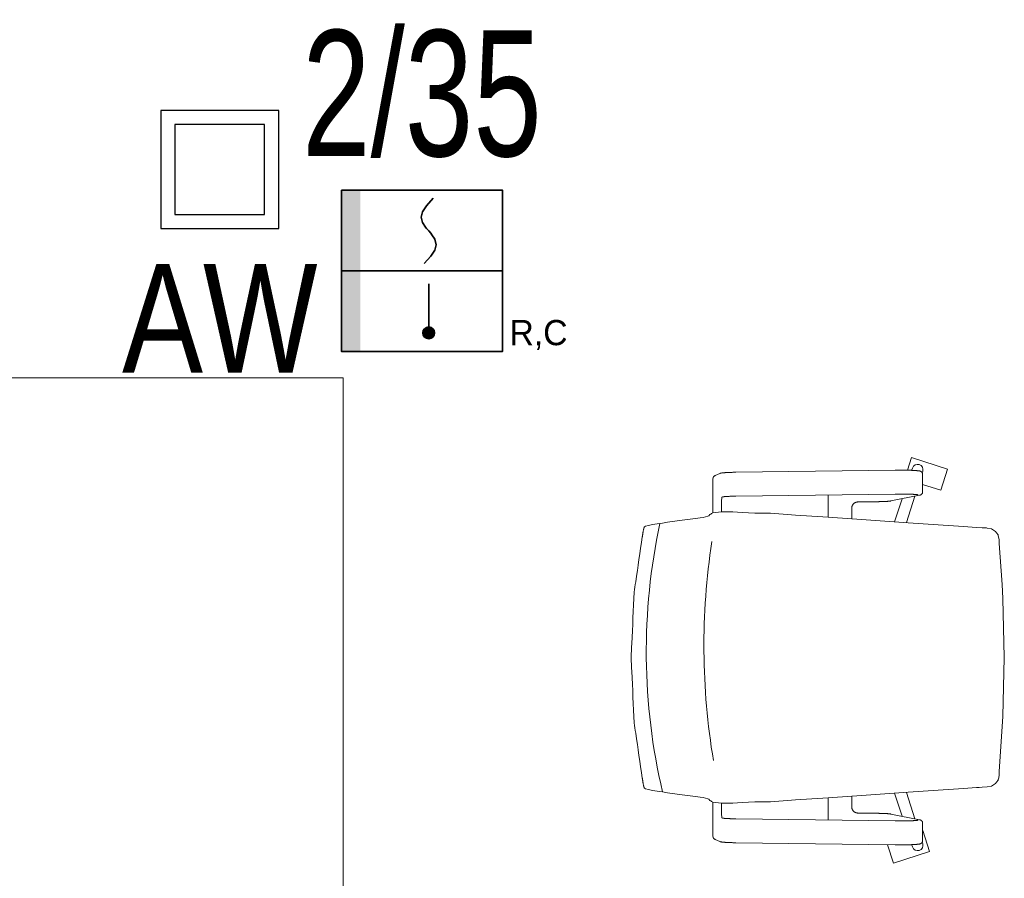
# Model space of a CAD drawing. Header units: millimetres. Extents: x 167773 to 185035, y -114105 to -66770.
# Tile 36 of 114: x 174370 to 174526, y -96586 to -96450. Entities that reach past the tile are written whole.
import ezdxf
from ezdxf.enums import TextEntityAlignment as Align

# ---------------------------------------------------------------- set-up
doc = ezdxf.new("R2010")
doc.units = ezdxf.units.MM
doc.layers.get('0').update_dxf_attribs({"lineweight": 9})
doc.layers.add('c-meble', color=5, linetype='Continuous', lineweight=9)
doc.layers.add('EL_Linia SSP', color=240, linetype='Continuous', lineweight=35)
doc.layers.add('El_Oświetlenie awaryjne', color=1, linetype='Continuous')
doc.styles.add('Arial', font='arial.ttf')
doc.styles.add('arial 0.8', font='arial.ttf', dxfattribs={"width": 0.8})

# ---------------------------------------------------------------- blocks, each defined once
blk = doc.blocks.new('A$C5690186C')
at = {"layer": 'EL_Linia SSP', "lineweight": 5}
h = blk.add_hatch(color=256, dxfattribs=at)
h.set_gradient(color1=(255, 0, 0), color2=(224, 0, 0), one_color=1, name='INVSPHERICAL')
h.paths.add_polyline_path([(-9.8, 0), (-9.8, 12.8), (-12.8, 12.8), (-12.8, 0)])
h.paths.add_polyline_path([(-9.8, -12.8), (-9.8, 0), (-12.8, 0), (-12.8, -12.8)])
at = {"layer": 'EL_Linia SSP'}
blk.add_hatch(color=256, dxfattribs=at).paths.add_polyline_path([(2.02, -9.84, 1), (0.15, -9.84, 1)])
at = {"layer": 'EL_Linia SSP', "color": 1, "linetype": 'Continuous'}
for p, q in [((0.74, 10.35), (1.79, 11.52)), ((-0.1, 8.54), (0.11, 9.39)), ((0.11, 9.39), (0.74, 10.35)), ((0.11, 7.68), (-0.1, 8.54)), ((0.58, 6.96), (0.11, 7.68)), ((0.74, 6.72), (0.58, 6.96)), ((1.07, 6.34), (0.74, 6.72)), ((1.07, 6.34), (1.41, 5.97)), ((1.41, 5.97), (1.57, 5.73)), ((1.57, 5.73), (2.04, 5.01)), ((2.04, 5.01), (2.25, 4.15)), ((2.04, 3.3), (1.41, 2.34)), ((2.25, 4.15), (2.04, 3.3)), ((1.41, 2.34), (0.36, 1.16))]:
    blk.add_line(p, q, dxfattribs=at)
at = {"layer": 'EL_Linia SSP'}
for p, q in [((-12.8, 0), (12.8, 0)), ((1.08, -2.06), (1.08, -9.84))]:
    blk.add_line(p, q, dxfattribs=at)
blk.add_lwpolyline([(-12.8, 12.8), (12.8, 12.8), (12.8, -12.8), (-12.8, -12.8)], close=True, dxfattribs=at)
blk.add_circle((1.08, -9.84), 0.938, dxfattribs=at)
at = {"layer": 'EL_Linia SSP', "color": 1}
blk.add_text('R,C', height=4, dxfattribs=at).set_placement((13.91, -11.8))
blk = doc.blocks.new('AW')
for points in [[(-6.25, -6.25), (6.25, -6.25), (6.25, 6.25), (-6.25, 6.25)], [(-4.75, -4.75), (4.75, -4.75), (4.75, 4.75), (-4.75, 4.75)]]:
    blk.add_lwpolyline(points, close=True)
at = {"style": 'arial 0.8', "width": 0.8}
blk.add_text('AW', height=11.5, dxfattribs=at).set_placement((0, -10), align=Align.TOP_CENTER)

msp = doc.modelspace()

# ---------------------------------------------------------------- linework, layer by layer
at = {"color": 251}
for p, q in [((174511.06, -96521.54), (174511.71, -96519.53)), ((174517.42, -96521.38), (174511.71, -96519.53)), ((174480.5, -96522.39), (174480.45, -96522.41)), ((174480.5, -96522.39), (174481.26, -96522.05)), ((174481.26, -96522.05), (174481.29, -96522.04)), ((174481.29, -96522.04), (174481.32, -96522.03)), ((174481.32, -96522.03), (174481.35, -96522.02)), ((174481.35, -96522.02), (174481.37, -96522.01)), ((174481.37, -96522.01), (174481.42, -96522)), ((174481.42, -96522), (174481.47, -96521.99)), ((174481.47, -96521.99), (174481.56, -96521.97)), ((174481.56, -96521.97), (174481.61, -96521.97)), ((174481.61, -96521.97), (174481.66, -96521.96)), ((174481.66, -96521.96), (174481.72, -96521.95)), ((174481.72, -96521.95), (174481.77, -96521.95)), ((174481.77, -96521.95), (174481.84, -96521.94)), ((174481.84, -96521.94), (174481.9, -96521.94)), ((174481.9, -96521.94), (174481.97, -96521.93)), ((174481.97, -96521.93), (174482.04, -96521.93)), ((174482.04, -96521.93), (174482.12, -96521.92)), ((174482.12, -96521.92), (174482.19, -96521.92)), ((174482.19, -96521.92), (174482.27, -96521.91)), ((174482.27, -96521.91), (174482.36, -96521.91)), ((174482.36, -96521.91), (174482.44, -96521.9)), ((174482.44, -96521.9), (174482.53, -96521.9)), ((174482.53, -96521.9), (174482.63, -96521.9)), ((174482.63, -96521.9), (174482.72, -96521.89)), ((174482.72, -96521.89), (174482.82, -96521.89)), ((174482.82, -96521.89), (174482.92, -96521.88)), ((174482.92, -96521.88), (174483.02, -96521.88)), ((174483.02, -96521.88), (174483.12, -96521.88)), ((174483.12, -96521.88), (174483.23, -96521.88)), ((174483.23, -96521.88), (174483.34, -96521.87)), ((174483.34, -96521.87), (174483.45, -96521.87)), ((174483.45, -96521.87), (174483.56, -96521.87)), ((174483.56, -96521.87), (174483.67, -96521.87)), ((174483.67, -96521.87), (174483.79, -96521.87)), ((174483.79, -96521.87), (174509.08, -96521.53)), ((174509.08, -96521.53), (174509.17, -96521.53)), ((174509.17, -96521.53), (174509.25, -96521.53)), ((174509.25, -96521.53), (174509.34, -96521.53)), ((174509.34, -96521.53), (174509.42, -96521.52)), ((174509.42, -96521.52), (174509.51, -96521.52)), ((174509.51, -96521.52), (174509.6, -96521.52)), ((174509.6, -96521.52), (174509.69, -96521.52)), ((174509.69, -96521.52), (174509.77, -96521.52)), ((174509.77, -96521.52), (174509.86, -96521.52)), ((174509.86, -96521.52), (174509.95, -96521.52)), ((174509.95, -96521.52), (174510.04, -96521.52)), ((174510.04, -96521.52), (174510.13, -96521.52)), ((174510.13, -96521.52), (174510.21, -96521.52)), ((174510.21, -96521.52), (174510.3, -96521.53)), ((174510.3, -96521.53), (174510.39, -96521.53)), ((174510.39, -96521.53), (174510.47, -96521.53)), ((174510.47, -96521.53), (174510.56, -96521.53)), ((174510.56, -96521.53), (174510.64, -96521.53)), ((174510.64, -96521.53), (174510.73, -96521.53)), ((174510.73, -96521.53), (174510.81, -96521.53)), ((174510.81, -96521.53), (174510.9, -96521.53)), ((174510.9, -96521.53), (174510.98, -96521.53)), ((174510.98, -96521.53), (174511.06, -96521.54)), ((174511.06, -96521.54), (174511.14, -96521.54)), ((174511.14, -96521.54), (174511.22, -96521.54)), ((174511.22, -96521.54), (174511.3, -96521.54)), ((174511.3, -96521.54), (174511.38, -96521.54)), ((174511.38, -96521.54), (174511.45, -96521.55)), ((174511.45, -96521.55), (174511.53, -96521.55)), ((174511.53, -96521.55), (174511.6, -96521.55)), ((174511.6, -96521.55), (174511.68, -96521.55)), ((174511.68, -96521.55), (174511.75, -96521.56)), ((174511.72, -96521.56), (174511.84, -96521.19)), ((174511.75, -96521.56), (174511.82, -96521.56)), ((174511.82, -96521.56), (174511.88, -96521.56)), ((174511.88, -96521.56), (174511.95, -96521.57)), ((174511.95, -96521.57), (174512.02, -96521.57)), ((174512.02, -96521.57), (174512.08, -96521.57)), ((174512.08, -96521.57), (174512.14, -96521.58)), ((174512.14, -96521.58), (174512.2, -96521.58)), ((174512.2, -96521.58), (174512.26, -96521.58)), ((174512.26, -96521.58), (174512.32, -96521.59)), ((174512.32, -96521.59), (174512.37, -96521.59)), ((174512.37, -96521.59), (174512.43, -96521.59)), ((174512.43, -96521.59), (174512.48, -96521.6)), ((174512.48, -96521.6), (174512.53, -96521.6)), ((174512.53, -96521.6), (174512.58, -96521.61)), ((174512.58, -96521.61), (174512.62, -96521.61)), ((174512.62, -96521.61), (174512.67, -96521.61)), ((174512.67, -96521.61), (174512.71, -96521.62)), ((174512.71, -96521.62), (174512.75, -96521.62)), ((174512.75, -96521.62), (174512.82, -96521.63)), ((174512.82, -96521.63), (174512.89, -96521.64)), ((174512.89, -96521.64), (174512.96, -96521.65)), ((174512.96, -96521.65), (174513, -96521.66)), ((174513, -96521.66), (174513.04, -96521.67)), ((174513.04, -96521.67), (174513.08, -96521.68)), ((174513.08, -96521.68), (174513.12, -96521.7)), ((174513.12, -96521.7), (174513.14, -96521.71)), ((174513.14, -96521.71), (174513.17, -96521.72)), ((174513.17, -96521.72), (174513.2, -96521.74)), ((174513.2, -96521.74), (174513.22, -96521.75)), ((174513.22, -96521.75), (174513.24, -96521.76)), ((174513.24, -96521.76), (174513.26, -96521.78)), ((174513.26, -96521.78), (174513.29, -96521.79)), ((174513.29, -96521.79), (174513.31, -96521.81)), ((174513.31, -96521.81), (174513.34, -96521.84)), ((174513.34, -96521.84), (174513.36, -96521.87)), ((174513.36, -96521.87), (174513.39, -96521.91)), ((174513.39, -96521.91), (174513.42, -96521.95)), ((174513.42, -96521.94), (174513.49, -96521.73)), ((174513.42, -96521.95), (174513.44, -96521.98)), ((174513.44, -96521.98), (174513.45, -96522)), ((174513.45, -96525.16), (174513.45, -96522.01)), ((174516.34, -96524.71), (174517.42, -96521.38)), ((174480.14, -96523.37), (174480.14, -96528.31)), ((174480.22, -96522.66), (174480.21, -96522.68)), ((174480.23, -96522.63), (174480.22, -96522.66)), ((174480.25, -96522.6), (174480.23, -96522.63)), ((174480.26, -96522.58), (174480.25, -96522.6)), ((174480.27, -96522.56), (174480.26, -96522.58)), ((174480.29, -96522.55), (174480.27, -96522.56)), ((174480.31, -96522.53), (174480.29, -96522.55)), ((174480.33, -96522.5), (174480.31, -96522.53)), ((174480.35, -96522.48), (174480.33, -96522.5)), ((174480.38, -96522.46), (174480.35, -96522.48)), ((174480.41, -96522.43), (174480.38, -96522.46)), ((174480.45, -96522.41), (174480.41, -96522.43)), ((174513.45, -96523.78), (174516.34, -96524.71)), ((174509.09, -96525.32), (174483.8, -96525.66)), ((174498.48, -96525.47), (174498.48, -96529.01)), ((174508.42, -96526.42), (174512.96, -96525.51)), ((174509.25, -96525.32), (174509.09, -96525.32)), ((174509.4, -96525.32), (174509.25, -96525.32)), ((174509.55, -96525.32), (174509.4, -96525.32)), ((174509.71, -96525.32), (174509.55, -96525.32)), ((174509.86, -96525.32), (174509.71, -96525.32)), ((174510.02, -96525.32), (174509.86, -96525.32)), ((174510.17, -96525.32), (174510.02, -96525.32)), ((174510.32, -96525.32), (174510.17, -96525.32)), ((174510.48, -96525.32), (174510.32, -96525.32)), ((174510.63, -96525.32), (174510.48, -96525.32)), ((174510.78, -96525.33), (174510.63, -96525.32)), ((174510.92, -96525.33), (174510.78, -96525.33)), ((174511.07, -96525.33), (174510.92, -96525.33)), ((174511.21, -96525.34), (174511.07, -96525.33)), ((174511.34, -96525.34), (174511.21, -96525.34)), ((174511.48, -96525.34), (174511.34, -96525.34)), ((174511.6, -96525.35), (174511.48, -96525.34)), ((174511.73, -96525.35), (174511.6, -96525.35)), ((174511.85, -96525.36), (174511.73, -96525.35)), ((174511.9, -96525.36), (174511.85, -96525.36)), ((174511.96, -96525.36), (174511.9, -96525.36)), ((174512.01, -96525.37), (174511.96, -96525.36)), ((174512.07, -96525.37), (174512.01, -96525.37)), ((174512.12, -96525.37), (174512.07, -96525.37)), ((174512.17, -96525.38), (174512.12, -96525.37)), ((174512.22, -96525.38), (174512.17, -96525.38)), ((174512.26, -96525.38), (174512.22, -96525.38)), ((174512.31, -96525.38), (174512.26, -96525.38)), ((174512.35, -96525.39), (174512.31, -96525.38)), ((174512.39, -96525.39), (174512.35, -96525.39)), ((174512.43, -96525.39), (174512.39, -96525.39)), ((174512.47, -96525.4), (174512.43, -96525.39)), ((174512.51, -96525.4), (174512.47, -96525.4)), ((174512.54, -96525.4), (174512.51, -96525.4)), ((174512.57, -96525.41), (174512.54, -96525.4)), ((174512.6, -96525.41), (174512.57, -96525.41)), ((174512.63, -96525.41), (174512.6, -96525.41)), ((174512.66, -96525.42), (174512.63, -96525.41)), ((174512.68, -96525.42), (174512.66, -96525.42)), ((174512.7, -96525.42), (174512.68, -96525.42)), ((174512.72, -96525.43), (174512.7, -96525.42)), ((174512.73, -96525.43), (174512.72, -96525.43)), ((174512.74, -96525.43), (174512.73, -96525.43)), ((174512.75, -96525.43), (174512.74, -96525.43)), ((174512.75, -96525.43), (174512.75, -96525.43)), ((174512.96, -96525.51), (174513.03, -96525.5)), ((174513.03, -96525.5), (174513.07, -96525.49)), ((174513.07, -96525.49), (174513.09, -96525.48)), ((174513.09, -96525.48), (174513.11, -96525.47)), ((174513.11, -96525.47), (174513.14, -96525.46)), ((174513.14, -96525.46), (174513.17, -96525.45)), ((174513.17, -96525.45), (174513.2, -96525.43)), ((174513.2, -96525.43), (174513.22, -96525.42)), ((174513.22, -96525.42), (174513.24, -96525.41)), ((174513.24, -96525.41), (174513.26, -96525.4)), ((174513.26, -96525.4), (174513.28, -96525.38)), ((174513.28, -96525.38), (174513.31, -96525.36)), ((174513.31, -96525.36), (174513.33, -96525.33)), ((174513.33, -96525.33), (174513.36, -96525.3)), ((174513.36, -96525.3), (174513.39, -96525.26)), ((174513.39, -96525.26), (174513.41, -96525.24)), ((174513.41, -96525.24), (174513.42, -96525.22)), ((174513.42, -96525.22), (174513.44, -96525.19)), ((174513.44, -96525.19), (174513.45, -96525.17)), ((174481.51, -96527.01), (174481.51, -96528.13)), ((174481.66, -96525.77), (174481.59, -96525.8)), ((174481.66, -96525.77), (174481.66, -96525.77)), ((174481.66, -96525.77), (174481.66, -96525.77)), ((174481.67, -96525.77), (174481.66, -96525.77)), ((174481.69, -96525.76), (174481.67, -96525.77)), ((174481.72, -96525.76), (174481.69, -96525.76)), ((174481.75, -96525.75), (174481.72, -96525.76)), ((174481.78, -96525.75), (174481.75, -96525.75)), ((174481.82, -96525.75), (174481.78, -96525.75)), ((174481.87, -96525.74), (174481.82, -96525.75)), ((174481.92, -96525.74), (174481.87, -96525.74)), ((174481.97, -96525.73), (174481.92, -96525.74)), ((174482.02, -96525.73), (174481.97, -96525.73)), ((174482.08, -96525.72), (174482.02, -96525.73)), ((174482.14, -96525.72), (174482.08, -96525.72)), ((174482.21, -96525.71), (174482.14, -96525.72)), ((174482.28, -96525.71), (174482.21, -96525.71)), ((174482.35, -96525.71), (174482.28, -96525.71)), ((174482.42, -96525.7), (174482.35, -96525.71)), ((174482.5, -96525.7), (174482.42, -96525.7)), ((174482.58, -96525.69), (174482.5, -96525.7)), ((174482.66, -96525.69), (174482.58, -96525.69)), ((174482.74, -96525.69), (174482.66, -96525.69)), ((174482.83, -96525.68), (174482.74, -96525.69)), ((174482.92, -96525.68), (174482.83, -96525.68)), ((174483.01, -96525.68), (174482.92, -96525.68)), ((174483.1, -96525.68), (174483.01, -96525.68)), ((174483.2, -96525.67), (174483.1, -96525.68)), ((174483.3, -96525.67), (174483.2, -96525.67)), ((174483.39, -96525.67), (174483.3, -96525.67)), ((174483.49, -96525.67), (174483.39, -96525.67)), ((174483.59, -96525.66), (174483.49, -96525.67)), ((174483.7, -96525.66), (174483.59, -96525.66)), ((174483.8, -96525.66), (174483.7, -96525.66)), ((174502.34, -96527.08), (174502.31, -96527.12)), ((174502.36, -96527.03), (174502.34, -96527.08)), ((174502.39, -96526.99), (174502.36, -96527.03)), ((174502.42, -96526.95), (174502.39, -96526.99)), ((174502.45, -96526.92), (174502.42, -96526.95)), ((174502.48, -96526.88), (174502.45, -96526.92)), ((174502.52, -96526.84), (174502.48, -96526.88)), ((174502.55, -96526.81), (174502.52, -96526.84)), ((174502.59, -96526.78), (174502.55, -96526.81)), ((174502.63, -96526.75), (174502.59, -96526.78)), ((174502.67, -96526.73), (174502.63, -96526.75)), ((174502.71, -96526.7), (174502.67, -96526.73)), ((174502.75, -96526.68), (174502.71, -96526.7)), ((174502.8, -96526.66), (174502.75, -96526.68)), ((174502.84, -96526.64), (174502.8, -96526.66)), ((174502.88, -96526.63), (174502.84, -96526.64)), ((174502.93, -96526.61), (174502.88, -96526.63)), ((174502.97, -96526.6), (174502.93, -96526.61)), ((174503.02, -96526.59), (174502.97, -96526.6)), ((174503.06, -96526.59), (174503.02, -96526.59)), ((174503.11, -96526.58), (174503.06, -96526.59)), ((174503.16, -96526.58), (174503.11, -96526.58)), ((174503.16, -96526.58), (174506.09, -96526.54)), ((174506.09, -96526.54), (174506.19, -96526.54)), ((174506.19, -96526.54), (174506.29, -96526.54)), ((174506.29, -96526.54), (174506.39, -96526.54)), ((174506.39, -96526.54), (174506.49, -96526.54)), ((174506.49, -96526.54), (174506.58, -96526.53)), ((174506.58, -96526.53), (174506.68, -96526.53)), ((174506.68, -96526.53), (174506.77, -96526.53)), ((174506.77, -96526.53), (174506.86, -96526.53)), ((174506.86, -96526.53), (174506.95, -96526.52)), ((174506.95, -96526.52), (174507.04, -96526.52)), ((174507.04, -96526.52), (174507.13, -96526.52)), ((174507.13, -96526.52), (174507.21, -96526.51)), ((174507.21, -96526.51), (174507.29, -96526.51)), ((174507.29, -96526.51), (174507.37, -96526.51)), ((174507.37, -96526.51), (174507.45, -96526.5)), ((174507.45, -96526.5), (174507.53, -96526.5)), ((174507.53, -96526.5), (174507.6, -96526.5)), ((174507.6, -96526.5), (174507.67, -96526.49)), ((174507.67, -96526.49), (174507.74, -96526.49)), ((174507.74, -96526.49), (174507.81, -96526.48)), ((174507.81, -96526.48), (174507.87, -96526.48)), ((174507.87, -96526.48), (174507.94, -96526.47)), ((174507.94, -96526.47), (174508, -96526.47)), ((174508, -96526.47), (174508.05, -96526.46)), ((174508.05, -96526.46), (174508.11, -96526.46)), ((174508.11, -96526.46), (174508.16, -96526.45)), ((174508.16, -96526.45), (174508.21, -96526.45)), ((174508.21, -96526.45), (174508.25, -96526.44)), ((174508.25, -96526.44), (174508.3, -96526.44)), ((174508.3, -96526.44), (174508.34, -96526.43)), ((174508.34, -96526.43), (174508.42, -96526.42)), ((174508.99, -96529.72), (174510.21, -96526.06)), ((174510.92, -96529.85), (174512.25, -96525.65)), ((174479.67, -96528.59), (174479.52, -96528.76)), ((174479.84, -96528.51), (174479.67, -96528.59)), ((174479.84, -96528.51), (174479.92, -96528.42)), ((174480.15, -96528.31), (174479.92, -96528.42)), ((174481.51, -96528.13), (174480.15, -96528.31)), ((174482.58, -96528.13), (174481.51, -96528.13)), ((174482.58, -96528.13), (174483.33, -96528.17)), ((174483.33, -96528.17), (174484.8, -96528.25)), ((174484.8, -96528.25), (174486.81, -96528.34)), ((174486.81, -96528.34), (174489.18, -96528.38)), ((174489.18, -96528.38), (174489.32, -96528.38)), ((174489.32, -96528.38), (174491.32, -96528.51)), ((174493.3, -96528.65), (174491.32, -96528.51)), ((174498.48, -96529), (174493.3, -96528.65)), ((174502.21, -96527.45), (174502.2, -96527.5)), ((174502.2, -96527.5), (174502.2, -96527.55)), ((174502.2, -96527.55), (174502.2, -96527.6)), ((174502.2, -96527.6), (174502.2, -96529.26)), ((174502.22, -96527.4), (174502.21, -96527.45)), ((174502.23, -96527.35), (174502.22, -96527.4)), ((174502.24, -96527.3), (174502.23, -96527.35)), ((174502.25, -96527.26), (174502.24, -96527.3)), ((174502.27, -96527.21), (174502.25, -96527.26)), ((174502.29, -96527.16), (174502.27, -96527.21)), ((174502.31, -96527.12), (174502.29, -96527.16)), ((174469.9, -96530.3), (174470.56, -96530.17)), ((174470.56, -96530.17), (174471.31, -96530.04)), ((174471.31, -96530.04), (174472.17, -96529.92)), ((174472.17, -96529.92), (174472.93, -96529.79)), ((174472.93, -96529.79), (174474.84, -96529.53)), ((174474.84, -96529.53), (174476.96, -96529.28)), ((174478.11, -96529.11), (174476.96, -96529.28)), ((174478.59, -96529.02), (174478.11, -96529.11)), ((174479.34, -96528.85), (174478.59, -96529.02)), ((174479.52, -96528.76), (174479.34, -96528.85)), ((174502.2, -96529.26), (174498.48, -96529.01)), ((174502.2, -96529.26), (174502.26, -96529.26)), ((174502.26, -96529.26), (174508.19, -96529.67)), ((174508.19, -96529.67), (174511.17, -96529.87)), ((174510.92, -96529.86), (174510.92, -96529.86)), ((174511.17, -96529.87), (174515.14, -96530.14)), ((174515.14, -96530.14), (174519.14, -96530.41)), ((174468.99, -96531.77), (174469, -96531.73)), ((174468.99, -96531.82), (174468.99, -96531.77)), ((174469, -96531.73), (174469.01, -96531.69)), ((174469.01, -96531.65), (174469.02, -96531.61)), ((174469.01, -96531.69), (174469.01, -96531.65)), ((174469.02, -96531.61), (174469.03, -96531.56)), ((174469.03, -96531.52), (174469.04, -96531.48)), ((174469.03, -96531.56), (174469.03, -96531.52)), ((174469.04, -96531.48), (174469.05, -96531.44)), ((174469.05, -96531.41), (174469.06, -96531.37)), ((174469.05, -96531.44), (174469.05, -96531.41)), ((174469.06, -96531.37), (174469.07, -96531.33)), ((174469.07, -96531.29), (174469.08, -96531.25)), ((174469.07, -96531.33), (174469.07, -96531.29)), ((174469.08, -96531.25), (174469.09, -96531.22)), ((174469.09, -96531.18), (174469.1, -96531.15)), ((174469.09, -96531.22), (174469.09, -96531.18)), ((174469.13, -96531), (174469.14, -96530.97)), ((174469.14, -96530.97), (174469.15, -96530.94)), ((174469.15, -96530.9), (174469.16, -96530.87)), ((174469.15, -96530.94), (174469.15, -96530.9)), ((174469.16, -96530.87), (174469.17, -96530.84)), ((174469.17, -96530.84), (174469.18, -96530.81)), ((174469.18, -96530.79), (174469.19, -96530.76)), ((174469.18, -96530.81), (174469.18, -96530.79)), ((174469.19, -96530.76), (174469.2, -96530.74)), ((174469.2, -96530.71), (174469.21, -96530.69)), ((174469.2, -96530.74), (174469.2, -96530.71)), ((174469.21, -96530.69), (174469.22, -96530.67)), ((174469.22, -96530.65), (174469.23, -96530.63)), ((174469.22, -96530.67), (174469.22, -96530.65)), ((174469.23, -96530.63), (174469.24, -96530.61)), ((174469.24, -96530.59), (174469.25, -96530.58)), ((174469.24, -96530.61), (174469.24, -96530.59)), ((174469.25, -96530.58), (174469.26, -96530.56)), ((174469.26, -96530.55), (174469.27, -96530.54)), ((174469.26, -96530.56), (174469.26, -96530.55)), ((174469.27, -96530.53), (174469.28, -96530.52)), ((174469.27, -96530.54), (174469.27, -96530.53)), ((174469.28, -96530.51), (174469.29, -96530.51)), ((174469.28, -96530.52), (174469.28, -96530.51)), ((174469.29, -96530.5), (174469.3, -96530.5)), ((174469.29, -96530.51), (174469.29, -96530.5)), ((174469.3, -96530.5), (174469.44, -96530.43)), ((174469.44, -96530.43), (174469.9, -96530.3)), ((174520.64, -96530.52), (174519.14, -96530.41)), ((174520.64, -96530.52), (174522.01, -96530.61)), ((174522.92, -96530.67), (174522.01, -96530.61)), ((174522.92, -96530.67), (174523.32, -96530.69)), ((174523.32, -96530.69), (174523.52, -96530.71)), ((174523.61, -96530.71), (174523.52, -96530.71)), ((174523.71, -96530.72), (174523.61, -96530.71)), ((174524.42, -96530.85), (174523.71, -96530.72)), ((174525.04, -96531.25), (174524.42, -96530.85)), ((174525.21, -96531.49), (174525.04, -96531.25)), ((174525.44, -96531.81), (174525.21, -96531.49)), ((174468.94, -96532.12), (174468.95, -96532.08)), ((174468.95, -96532.03), (174468.96, -96531.99)), ((174468.95, -96532.08), (174468.95, -96532.03)), ((174468.96, -96531.99), (174468.97, -96531.94)), ((174468.97, -96531.9), (174468.98, -96531.86)), ((174468.97, -96531.94), (174468.97, -96531.9)), ((174468.98, -96531.86), (174468.99, -96531.82)), ((174525.44, -96531.81), (174525.48, -96531.96)), ((174525.48, -96531.96), (174525.6, -96532.52)), ((174525.6, -96532.52), (174525.64, -96533.15)), ((174525.64, -96533.15), (174525.94, -96537.52)), ((174526.12, -96539.7), (174525.94, -96537.52)), ((174526.18, -96540.79), (174526.12, -96539.7)), ((174526.23, -96541.88), (174526.18, -96540.79)), ((174526.44, -96551.27), (174526.23, -96541.88)), ((174526.23, -96560.66), (174526.44, -96551.27)), ((174525.64, -96569.39), (174526.23, -96560.66)), ((174468.95, -96570.46), (174468.94, -96570.42)), ((174468.95, -96570.51), (174468.95, -96570.46)), ((174468.96, -96570.55), (174468.95, -96570.51)), ((174468.97, -96570.59), (174468.96, -96570.55)), ((174468.97, -96570.64), (174468.97, -96570.59)), ((174468.98, -96570.68), (174468.97, -96570.64)), ((174468.99, -96570.72), (174468.98, -96570.68)), ((174468.99, -96570.77), (174468.99, -96570.72)), ((174469, -96570.81), (174468.99, -96570.77)), ((174469.01, -96570.85), (174469, -96570.81)), ((174469.01, -96570.89), (174469.01, -96570.85)), ((174525.44, -96570.73), (174525.21, -96571.05)), ((174525.48, -96570.58), (174525.44, -96570.73)), ((174525.5, -96570.59), (174525.6, -96570.02)), ((174525.6, -96569.94), (174525.61, -96569.86)), ((174525.6, -96570.02), (174525.6, -96569.94)), ((174525.61, -96569.86), (174525.62, -96569.7)), ((174525.64, -96569.39), (174525.62, -96569.7)), ((174469.02, -96570.93), (174469.01, -96570.89)), ((174469.03, -96570.98), (174469.02, -96570.93)), ((174469.03, -96571.02), (174469.03, -96570.98)), ((174469.04, -96571.06), (174469.03, -96571.02)), ((174469.05, -96571.1), (174469.04, -96571.06)), ((174469.05, -96571.13), (174469.05, -96571.1)), ((174469.06, -96571.17), (174469.05, -96571.13)), ((174469.07, -96571.21), (174469.06, -96571.17)), ((174469.07, -96571.25), (174469.07, -96571.21)), ((174469.08, -96571.28), (174469.07, -96571.25)), ((174469.09, -96571.32), (174469.08, -96571.28)), ((174469.09, -96571.36), (174469.09, -96571.32)), ((174469.1, -96571.39), (174469.09, -96571.36)), ((174469.14, -96571.57), (174469.13, -96571.54)), ((174469.15, -96571.6), (174469.14, -96571.57)), ((174469.15, -96571.63), (174469.15, -96571.6)), ((174469.16, -96571.67), (174469.15, -96571.63)), ((174469.17, -96571.7), (174469.16, -96571.67)), ((174469.18, -96571.72), (174469.17, -96571.7)), ((174469.18, -96571.75), (174469.18, -96571.72)), ((174469.19, -96571.78), (174469.18, -96571.75)), ((174469.2, -96571.8), (174469.19, -96571.78)), ((174469.2, -96571.83), (174469.2, -96571.8)), ((174469.21, -96571.85), (174469.2, -96571.83)), ((174469.22, -96571.87), (174469.21, -96571.85)), ((174469.22, -96571.89), (174469.22, -96571.87)), ((174469.23, -96571.91), (174469.22, -96571.89)), ((174469.24, -96571.93), (174469.23, -96571.91)), ((174469.24, -96571.95), (174469.24, -96571.93)), ((174469.25, -96571.96), (174469.24, -96571.95)), ((174469.26, -96571.98), (174469.25, -96571.96)), ((174469.26, -96571.99), (174469.26, -96571.98)), ((174469.27, -96572), (174469.26, -96571.99)), ((174469.27, -96572.01), (174469.27, -96572)), ((174469.28, -96572.02), (174469.27, -96572.01)), ((174469.28, -96572.02), (174469.28, -96572.02)), ((174469.29, -96572.03), (174469.28, -96572.02)), ((174469.29, -96572.03), (174469.29, -96572.03)), ((174469.3, -96572.04), (174469.29, -96572.03)), ((174469.44, -96572.11), (174469.3, -96572.04)), ((174469.44, -96572.11), (174469.44, -96572.11)), ((174469.45, -96572.11), (174469.44, -96572.11)), ((174469.45, -96572.11), (174469.9, -96572.24)), ((174470.56, -96572.37), (174469.9, -96572.24)), ((174471.31, -96572.49), (174470.56, -96572.37)), ((174515.14, -96572.4), (174511.17, -96572.67)), ((174515.14, -96572.4), (174519.14, -96572.13)), ((174520.64, -96572.02), (174519.14, -96572.13)), ((174520.64, -96572.02), (174522.01, -96571.93)), ((174522.01, -96571.93), (174522.13, -96571.92)), ((174522.13, -96571.92), (174522.24, -96571.92)), ((174522.24, -96571.92), (174522.47, -96571.9)), ((174522.47, -96571.9), (174522.92, -96571.87)), ((174522.92, -96571.87), (174523.71, -96571.82)), ((174523.71, -96571.82), (174524.42, -96571.68)), ((174525.04, -96571.29), (174524.42, -96571.68)), ((174525.21, -96571.05), (174525.04, -96571.29)), ((174472.17, -96572.62), (174471.31, -96572.49)), ((174472.93, -96572.75), (174472.17, -96572.62)), ((174474.84, -96573), (174472.93, -96572.75)), ((174474.84, -96573), (174476.96, -96573.26)), ((174476.96, -96573.26), (174478.11, -96573.43)), ((174478.11, -96573.43), (174478.59, -96573.52)), ((174478.59, -96573.52), (174479.34, -96573.69)), ((174479.34, -96573.69), (174479.52, -96573.78)), ((174479.52, -96573.78), (174479.67, -96573.95)), ((174479.67, -96573.95), (174479.84, -96574.03)), ((174491.32, -96574.03), (174493.3, -96573.89)), ((174493.3, -96573.89), (174498.48, -96573.54)), ((174502.2, -96573.28), (174498.48, -96573.53)), ((174498.48, -96573.53), (174498.48, -96577.07)), ((174502.2, -96573.28), (174502.2, -96574.94)), ((174502.2, -96573.28), (174502.26, -96573.28)), ((174508.19, -96572.87), (174502.26, -96573.28)), ((174511.17, -96572.67), (174508.19, -96572.87)), ((174508.99, -96572.82), (174510.21, -96576.48)), ((174510.92, -96572.68), (174512.25, -96576.89)), ((174510.92, -96572.68), (174510.92, -96572.68)), ((174479.92, -96574.12), (174479.84, -96574.03)), ((174479.92, -96574.12), (174480.15, -96574.23)), ((174480.14, -96574.23), (174480.14, -96579.17)), ((174481.51, -96574.41), (174480.15, -96574.23)), ((174481.51, -96574.41), (174481.51, -96575.53)), ((174481.51, -96574.41), (174482.58, -96574.41)), ((174483.33, -96574.37), (174482.58, -96574.41)), ((174483.33, -96574.37), (174484.8, -96574.29)), ((174484.8, -96574.29), (174486.81, -96574.2)), ((174489.18, -96574.16), (174486.81, -96574.2)), ((174489.32, -96574.16), (174489.18, -96574.16)), ((174489.32, -96574.16), (174491.32, -96574.03)), ((174502.2, -96574.94), (174502.2, -96574.99)), ((174502.2, -96574.99), (174502.2, -96575.04)), ((174502.2, -96575.04), (174502.21, -96575.09)), ((174502.21, -96575.09), (174502.22, -96575.14)), ((174502.22, -96575.14), (174502.23, -96575.19)), ((174502.23, -96575.19), (174502.24, -96575.24)), ((174502.24, -96575.24), (174502.25, -96575.28)), ((174502.25, -96575.28), (174502.27, -96575.33)), ((174502.27, -96575.33), (174502.29, -96575.38)), ((174502.29, -96575.38), (174502.31, -96575.42)), ((174502.31, -96575.42), (174502.34, -96575.46)), ((174502.34, -96575.46), (174502.36, -96575.51)), ((174502.36, -96575.51), (174502.39, -96575.55)), ((174502.39, -96575.55), (174502.42, -96575.59)), ((174481.59, -96576.74), (174481.66, -96576.77)), ((174481.66, -96576.77), (174481.67, -96576.77)), ((174481.66, -96576.77), (174481.66, -96576.77)), ((174481.66, -96576.77), (174481.66, -96576.77)), ((174481.67, -96576.77), (174481.69, -96576.78)), ((174481.69, -96576.78), (174481.72, -96576.78)), ((174481.72, -96576.78), (174481.75, -96576.79)), ((174481.75, -96576.79), (174481.78, -96576.79)), ((174481.78, -96576.79), (174481.82, -96576.79)), ((174481.82, -96576.79), (174481.87, -96576.8)), ((174481.87, -96576.8), (174481.92, -96576.8)), ((174481.92, -96576.8), (174481.97, -96576.81)), ((174481.97, -96576.81), (174482.02, -96576.81)), ((174482.02, -96576.81), (174482.08, -96576.82)), ((174482.08, -96576.82), (174482.14, -96576.82)), ((174482.14, -96576.82), (174482.21, -96576.83)), ((174482.21, -96576.83), (174482.28, -96576.83)), ((174482.28, -96576.83), (174482.35, -96576.83)), ((174482.35, -96576.83), (174482.42, -96576.84)), ((174482.42, -96576.84), (174482.5, -96576.84)), ((174482.5, -96576.84), (174482.58, -96576.84)), ((174482.58, -96576.84), (174482.66, -96576.85)), ((174482.66, -96576.85), (174482.74, -96576.85)), ((174482.74, -96576.85), (174482.83, -96576.85)), ((174482.83, -96576.85), (174482.92, -96576.86)), ((174482.92, -96576.86), (174483.01, -96576.86)), ((174483.01, -96576.86), (174483.1, -96576.86)), ((174483.1, -96576.86), (174483.2, -96576.87)), ((174483.2, -96576.87), (174483.3, -96576.87)), ((174483.3, -96576.87), (174483.39, -96576.87)), ((174483.39, -96576.87), (174483.49, -96576.87)), ((174483.49, -96576.87), (174483.59, -96576.87)), ((174483.59, -96576.87), (174483.7, -96576.88)), ((174483.7, -96576.88), (174483.8, -96576.88)), ((174483.8, -96576.88), (174509.09, -96577.21)), ((174502.42, -96575.59), (174502.45, -96575.62)), ((174502.45, -96575.62), (174502.48, -96575.66)), ((174502.48, -96575.66), (174502.52, -96575.69)), ((174502.52, -96575.69), (174502.55, -96575.73)), ((174502.55, -96575.73), (174502.59, -96575.76)), ((174502.59, -96575.76), (174502.63, -96575.79)), ((174502.63, -96575.79), (174502.67, -96575.81)), ((174502.67, -96575.81), (174502.71, -96575.84)), ((174502.71, -96575.84), (174502.75, -96575.86)), ((174502.75, -96575.86), (174502.8, -96575.88)), ((174502.8, -96575.88), (174502.84, -96575.9)), ((174502.84, -96575.9), (174502.88, -96575.91)), ((174502.88, -96575.91), (174502.93, -96575.93)), ((174502.93, -96575.93), (174502.97, -96575.94)), ((174502.97, -96575.94), (174503.02, -96575.95)), ((174503.02, -96575.95), (174503.06, -96575.95)), ((174503.06, -96575.95), (174503.11, -96575.96)), ((174503.11, -96575.96), (174503.16, -96575.96)), ((174506.09, -96576), (174503.16, -96575.96)), ((174506.19, -96576), (174506.09, -96576)), ((174506.29, -96576), (174506.19, -96576)), ((174506.39, -96576), (174506.29, -96576)), ((174506.49, -96576), (174506.39, -96576)), ((174506.58, -96576.01), (174506.49, -96576)), ((174506.68, -96576.01), (174506.58, -96576.01)), ((174506.77, -96576.01), (174506.68, -96576.01)), ((174506.86, -96576.01), (174506.77, -96576.01)), ((174506.95, -96576.02), (174506.86, -96576.01)), ((174507.04, -96576.02), (174506.95, -96576.02)), ((174507.13, -96576.02), (174507.04, -96576.02)), ((174507.21, -96576.03), (174507.13, -96576.02)), ((174507.29, -96576.03), (174507.21, -96576.03)), ((174507.37, -96576.03), (174507.29, -96576.03)), ((174507.45, -96576.04), (174507.37, -96576.03)), ((174507.53, -96576.04), (174507.45, -96576.04)), ((174507.6, -96576.04), (174507.53, -96576.04)), ((174507.67, -96576.05), (174507.6, -96576.04)), ((174507.74, -96576.05), (174507.67, -96576.05)), ((174507.81, -96576.06), (174507.74, -96576.05)), ((174507.87, -96576.06), (174507.81, -96576.06)), ((174507.94, -96576.07), (174507.87, -96576.06)), ((174508, -96576.07), (174507.94, -96576.07)), ((174508.05, -96576.08), (174508, -96576.07)), ((174508.11, -96576.08), (174508.05, -96576.08)), ((174508.16, -96576.09), (174508.11, -96576.08)), ((174508.21, -96576.09), (174508.16, -96576.09)), ((174508.25, -96576.1), (174508.21, -96576.09)), ((174508.3, -96576.1), (174508.25, -96576.1)), ((174508.34, -96576.11), (174508.3, -96576.1)), ((174508.42, -96576.12), (174508.34, -96576.11)), ((174512.96, -96577.03), (174508.42, -96576.12)), ((174512.54, -96577.13), (174512.58, -96577.13)), ((174512.58, -96577.13), (174512.61, -96577.13)), ((174512.61, -96577.13), (174512.63, -96577.12)), ((174512.63, -96577.12), (174512.66, -96577.12)), ((174512.66, -96577.12), (174512.68, -96577.12)), ((174512.68, -96577.12), (174512.7, -96577.12)), ((174512.7, -96577.12), (174512.72, -96577.11)), ((174512.72, -96577.11), (174512.73, -96577.11)), ((174512.73, -96577.11), (174512.74, -96577.11)), ((174512.74, -96577.11), (174512.75, -96577.11)), ((174512.75, -96577.11), (174512.75, -96577.11)), ((174513.03, -96577.04), (174512.96, -96577.03)), ((174513.07, -96577.05), (174513.03, -96577.04)), ((174513.09, -96577.06), (174513.07, -96577.05)), ((174513.11, -96577.07), (174513.09, -96577.06)), ((174513.14, -96577.08), (174513.11, -96577.07)), ((174513.17, -96577.09), (174513.14, -96577.08)), ((174513.2, -96577.11), (174513.17, -96577.09)), ((174513.22, -96577.12), (174513.2, -96577.11)), ((174513.24, -96577.13), (174513.22, -96577.12)), ((174513.26, -96577.14), (174513.24, -96577.13)), ((174509.09, -96577.21), (174509.25, -96577.22)), ((174509.25, -96577.22), (174509.4, -96577.22)), ((174509.4, -96577.22), (174509.55, -96577.22)), ((174509.55, -96577.22), (174509.71, -96577.22)), ((174509.71, -96577.22), (174509.86, -96577.22)), ((174509.86, -96577.22), (174510.02, -96577.22)), ((174510.02, -96577.22), (174510.17, -96577.22)), ((174510.17, -96577.22), (174510.32, -96577.22)), ((174510.32, -96577.22), (174510.48, -96577.22)), ((174510.48, -96577.22), (174510.63, -96577.21)), ((174510.63, -96577.21), (174510.78, -96577.21)), ((174510.78, -96577.21), (174510.92, -96577.21)), ((174510.92, -96577.21), (174511.07, -96577.21)), ((174511.07, -96577.21), (174511.21, -96577.2)), ((174511.21, -96577.2), (174511.34, -96577.2)), ((174511.34, -96577.2), (174511.48, -96577.19)), ((174511.48, -96577.19), (174511.6, -96577.19)), ((174511.6, -96577.19), (174511.73, -96577.19)), ((174511.73, -96577.19), (174511.79, -96577.18)), ((174511.79, -96577.18), (174511.85, -96577.18)), ((174511.85, -96577.18), (174511.9, -96577.18)), ((174511.9, -96577.18), (174511.96, -96577.18)), ((174511.96, -96577.18), (174512.01, -96577.17)), ((174512.01, -96577.17), (174512.07, -96577.17)), ((174512.07, -96577.17), (174512.12, -96577.17)), ((174512.12, -96577.17), (174512.17, -96577.16)), ((174512.17, -96577.16), (174512.22, -96577.16)), ((174512.22, -96577.16), (174512.26, -96577.16)), ((174512.26, -96577.16), (174512.31, -96577.15)), ((174512.31, -96577.15), (174512.35, -96577.15)), ((174512.35, -96577.15), (174512.39, -96577.15)), ((174512.39, -96577.15), (174512.43, -96577.14)), ((174512.43, -96577.14), (174512.47, -96577.14)), ((174512.47, -96577.14), (174512.51, -96577.14)), ((174512.51, -96577.14), (174512.54, -96577.13)), ((174513.28, -96577.16), (174513.26, -96577.14)), ((174513.31, -96577.18), (174513.28, -96577.16)), ((174513.33, -96577.21), (174513.31, -96577.18)), ((174513.36, -96577.24), (174513.33, -96577.21)), ((174513.39, -96577.27), (174513.36, -96577.24)), ((174513.41, -96577.3), (174513.39, -96577.27)), ((174513.42, -96577.32), (174513.41, -96577.3)), ((174513.44, -96577.35), (174513.42, -96577.32)), ((174513.45, -96577.37), (174513.44, -96577.35)), ((174513.45, -96580.53), (174513.45, -96577.38)), ((174480.21, -96579.86), (174480.22, -96579.88)), ((174480.22, -96579.88), (174480.23, -96579.91)), ((174480.23, -96579.91), (174480.25, -96579.94)), ((174480.25, -96579.94), (174480.26, -96579.96)), ((174480.26, -96579.96), (174480.27, -96579.97)), ((174480.27, -96579.97), (174480.29, -96579.99)), ((174480.29, -96579.99), (174480.31, -96580.01)), ((174480.31, -96580.01), (174480.33, -96580.04)), ((174480.33, -96580.04), (174480.35, -96580.06)), ((174480.35, -96580.06), (174480.38, -96580.08)), ((174480.38, -96580.08), (174480.41, -96580.11)), ((174480.41, -96580.11), (174480.45, -96580.13)), ((174480.45, -96580.13), (174480.5, -96580.15)), ((174481.26, -96580.49), (174480.5, -96580.15)), ((174513.49, -96578.75), (174513.45, -96578.76)), ((174513.49, -96578.75), (174514.57, -96582.08)), ((174481.29, -96580.5), (174481.26, -96580.49)), ((174481.32, -96580.52), (174481.29, -96580.5)), ((174481.35, -96580.53), (174481.32, -96580.52)), ((174481.38, -96580.53), (174481.35, -96580.53)), ((174481.4, -96580.54), (174481.38, -96580.53)), ((174481.43, -96580.55), (174481.4, -96580.54)), ((174481.47, -96580.55), (174481.43, -96580.55)), ((174481.51, -96580.56), (174481.47, -96580.55)), ((174481.56, -96580.57), (174481.51, -96580.56)), ((174481.61, -96580.57), (174481.56, -96580.57)), ((174481.66, -96580.58), (174481.61, -96580.57)), ((174481.72, -96580.58), (174481.66, -96580.58)), ((174481.77, -96580.59), (174481.72, -96580.58)), ((174481.84, -96580.6), (174481.77, -96580.59)), ((174481.9, -96580.6), (174481.84, -96580.6)), ((174481.97, -96580.61), (174481.9, -96580.6)), ((174482.04, -96580.61), (174481.97, -96580.61)), ((174482.12, -96580.62), (174482.04, -96580.61)), ((174482.19, -96580.62), (174482.12, -96580.62)), ((174482.27, -96580.63), (174482.19, -96580.62)), ((174482.36, -96580.63), (174482.27, -96580.63)), ((174482.44, -96580.64), (174482.36, -96580.63)), ((174482.53, -96580.64), (174482.44, -96580.64)), ((174482.63, -96580.64), (174482.53, -96580.64)), ((174482.72, -96580.65), (174482.63, -96580.64)), ((174482.82, -96580.65), (174482.72, -96580.65)), ((174482.92, -96580.65), (174482.82, -96580.65)), ((174483.02, -96580.66), (174482.92, -96580.65)), ((174483.12, -96580.66), (174483.02, -96580.66)), ((174483.23, -96580.66), (174483.12, -96580.66)), ((174483.34, -96580.67), (174483.23, -96580.66)), ((174483.45, -96580.67), (174483.34, -96580.67)), ((174483.56, -96580.67), (174483.45, -96580.67)), ((174483.67, -96580.67), (174483.56, -96580.67)), ((174483.79, -96580.67), (174483.67, -96580.67)), ((174509.08, -96581.01), (174483.79, -96580.67)), ((174507.91, -96580.99), (174508.86, -96583.94)), ((174509.17, -96581.01), (174509.08, -96581.01)), ((174509.25, -96581.01), (174509.17, -96581.01)), ((174509.34, -96581.01), (174509.25, -96581.01)), ((174509.42, -96581.01), (174509.34, -96581.01)), ((174509.51, -96581.01), (174509.42, -96581.01)), ((174509.6, -96581.02), (174509.51, -96581.01)), ((174509.69, -96581.02), (174509.6, -96581.02)), ((174509.77, -96581.02), (174509.69, -96581.02)), ((174509.86, -96581.02), (174509.77, -96581.02)), ((174509.95, -96581.02), (174509.86, -96581.02)), ((174510.04, -96581.02), (174509.95, -96581.02)), ((174510.13, -96581.02), (174510.04, -96581.02)), ((174510.21, -96581.01), (174510.13, -96581.02)), ((174510.3, -96581.01), (174510.21, -96581.01)), ((174510.39, -96581.01), (174510.3, -96581.01)), ((174510.47, -96581.01), (174510.39, -96581.01)), ((174510.56, -96581.01), (174510.47, -96581.01)), ((174510.64, -96581.01), (174510.56, -96581.01)), ((174510.73, -96581.01), (174510.64, -96581.01)), ((174510.81, -96581.01), (174510.73, -96581.01)), ((174510.9, -96581.01), (174510.81, -96581.01)), ((174510.98, -96581), (174510.9, -96581.01)), ((174511.06, -96581), (174510.98, -96581)), ((174511.14, -96581), (174511.06, -96581)), ((174511.22, -96581), (174511.14, -96581)), ((174511.3, -96581), (174511.22, -96581)), ((174511.38, -96580.99), (174511.3, -96581)), ((174511.45, -96580.99), (174511.38, -96580.99)), ((174511.53, -96580.99), (174511.45, -96580.99)), ((174511.6, -96580.99), (174511.53, -96580.99)), ((174511.68, -96580.98), (174511.6, -96580.99)), ((174511.75, -96580.98), (174511.68, -96580.98)), ((174511.72, -96580.98), (174511.84, -96581.34)), ((174511.82, -96580.98), (174511.75, -96580.98)), ((174511.88, -96580.98), (174511.82, -96580.98)), ((174511.95, -96580.97), (174511.88, -96580.98)), ((174512.02, -96580.97), (174511.95, -96580.97)), ((174512.08, -96580.97), (174512.02, -96580.97)), ((174512.14, -96580.96), (174512.08, -96580.97)), ((174512.2, -96580.96), (174512.14, -96580.96)), ((174512.26, -96580.96), (174512.2, -96580.96)), ((174512.32, -96580.95), (174512.26, -96580.96)), ((174512.37, -96580.95), (174512.32, -96580.95)), ((174512.43, -96580.95), (174512.37, -96580.95)), ((174512.48, -96580.94), (174512.43, -96580.95)), ((174512.53, -96580.94), (174512.48, -96580.94)), ((174512.58, -96580.93), (174512.53, -96580.94)), ((174512.62, -96580.93), (174512.58, -96580.93)), ((174512.67, -96580.92), (174512.62, -96580.93)), ((174512.75, -96580.92), (174512.67, -96580.92)), ((174512.83, -96580.91), (174512.75, -96580.92)), ((174512.9, -96580.89), (174512.83, -96580.91)), ((174512.97, -96580.88), (174512.9, -96580.89)), ((174513, -96580.87), (174512.97, -96580.88)), ((174513.04, -96580.87), (174513, -96580.87)), ((174513.08, -96580.85), (174513.04, -96580.87)), ((174513.1, -96580.85), (174513.08, -96580.85)), ((174513.12, -96580.84), (174513.1, -96580.85)), ((174513.14, -96580.83), (174513.12, -96580.84)), ((174513.17, -96580.82), (174513.14, -96580.83)), ((174513.2, -96580.8), (174513.17, -96580.82)), ((174513.22, -96580.79), (174513.2, -96580.8)), ((174513.24, -96580.78), (174513.22, -96580.79)), ((174513.26, -96580.76), (174513.24, -96580.78)), ((174513.29, -96580.75), (174513.26, -96580.76)), ((174513.31, -96580.72), (174513.29, -96580.75)), ((174513.34, -96580.7), (174513.31, -96580.72)), ((174513.36, -96580.67), (174513.34, -96580.7)), ((174513.39, -96580.63), (174513.36, -96580.67)), ((174513.42, -96580.59), (174513.39, -96580.63)), ((174513.44, -96580.56), (174513.42, -96580.59)), ((174513.42, -96580.6), (174513.49, -96580.81)), ((174513.45, -96580.54), (174513.44, -96580.56)), ((174508.86, -96583.94), (174514.57, -96582.08))]:
    msp.add_line(p, q, dxfattribs=at)
at = {"color": 251, "ltscale": 0.1}
for centre, radius, start, end in [((174566.22, -96550.35), 96.65, 167.8317, 193.321), ((174588.02, -96549.52), 109.29, 171.2417, 189.5449)]:
    msp.add_arc(centre, radius, start, end, dxfattribs=at)
at = {"color": 251, "extrusion": (0, 0, -1)}
for centre, major_axis, ratio, start_param, end_param in [((174512.66, -96521.47), (0.267, 0.823), 0.999017, -1.562013, 1.562013), ((174480.22, -96523.34), (0.004, 0.679), 0.116972, 4.659667, 6.230463), ((174481.66, -96526.94), (0.01, 1.32), 0.116972, 4.659667, 5.749749), ((174469.04, -96532.29), (0.26, 1.8), 0.076146, -0.89307, -0.783548), ((174475.25, -96551.27), (27.48, 192.2), 0.046335, -1.514951, -1.477626), ((174474.69, -96551.27), (27.12, 192.2), 0.043392, -1.522878, -1.514451), ((174476.05, -96551.27), (9.1, 192.2), 0.046161, -1.561533, -1.51894), ((174475.86, -96551.27), (8.99, 192.2), 0.045159, 4.710277, 4.721726), ((174475.86, -96551.27), (-8.99, 192.2), 0.045159, 4.703051, 4.714501), ((174476.05, -96551.27), (-9.1, 192.2), 0.046161, 4.660533, 4.703126), ((174474.69, -96551.27), (-27.12, 192.2), 0.043392, 4.656043, 4.66447), ((174475.25, -96551.27), (-27.48, 192.2), 0.046335, 4.619219, 4.656543), ((174469.04, -96570.25), (-0.26, 1.8), 0.076154, 3.925127, 4.034662), ((174481.66, -96575.6), (-0.01, 1.32), 0.116972, 3.675029, 4.765111), ((174480.22, -96579.2), (-0.004, 0.679), 0.116972, 3.194315, 4.765111), ((174512.66, -96581.07), (-0.267, 0.823), 0.999017, 1.579579, 4.703605)]:
    msp.add_ellipse(centre, major_axis=major_axis, ratio=ratio, start_param=start_param, end_param=end_param, dxfattribs=at)
at = {"layer": 'c-meble', "color": 251}
msp.add_lwpolyline([(174421.44, -96506.89), (174351.44, -96506.89), (174351.44, -96596.89), (174421.44, -96596.89)], close=True, dxfattribs=at)

# ---------------------------------------------------------------- block references
at = {"layer": 'EL_Linia SSP'}
msp.add_blockref('A$C5690186C', (174433.94, -96489.89), dxfattribs=at)
at = {"layer": 'El_Oświetlenie awaryjne', "xscale": 1.5, "yscale": 1.5, "zscale": 1.5}
msp.add_blockref('AW', (174401.83, -96473.79), dxfattribs=at)

# ---------------------------------------------------------------- texts
at = {"layer": 'EL_Linia SSP', "style": 'Arial', "width": 0.7}
msp.add_text('2/35', height=20, dxfattribs=at).set_placement((174433.94, -96471.68), align=Align.CENTER)

doc.saveas('drawing.dxf')
